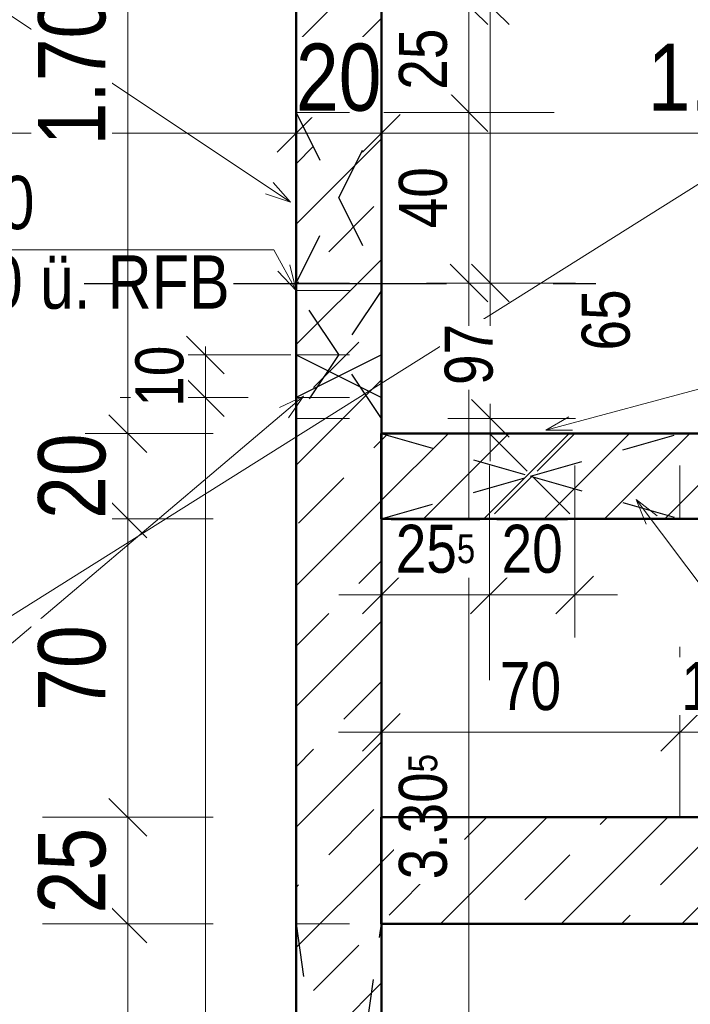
# Model space of a CAD drawing. Header units: millimetres. Extents: x -13 to 146, y -13 to 60.
# Tile 106 of 170: x 43.65 to 45.22, y 22.81 to 25.12. Entities that reach past the tile are written whole.
import ezdxf

# ---------------------------------------------------------------- set-up
doc = ezdxf.new("R2010")
doc.units = ezdxf.units.MM
doc.linetypes.add('DASHDOTX2', pattern=[2, 1, -0.5, 0, -0.5])
doc.linetypes.add('HIDDEN', pattern=[0.375, 0.25, -0.125])
for name, color, linetype, lineweight in [('Achsen', 7, 'Continuous', 20), ('Geschnittene Kanten', 7, 'Continuous', 20), ('Schraffuren', 7, 'Continuous', 20), ('Texte', 7, 'Continuous', 20)]:
    doc.layers.add(name, color=color, linetype=linetype, lineweight=lineweight)
doc.styles.add('Arial Narrow', font='ARIALN.TTF')
doc.dimstyles.new('Arch_Strakon_dimstyle', dxfattribs={"dimtxt": 11.25, "dimasz": 1, "dimexe": 1.25, "dimexo": 0.0625, "dimgap": 1, "dimtad": 0, "dimdec": 5, "dimzin": 12, "dimdsep": 46, "dimtxsty": 'Arial Narrow', "dimblk": 'Arrowhead_Tick', "dimsah": 1, "dimcen": 0, "dimse1": 1, "dimse2": 1, "dimclrd": 6, "dimclrt": 3, "dimazin": 0, "dimtfac": 1, "dimtdec": 4, "dimtmove": 0, "dimatfit": 3, "dimldrblk": 'NONE', "dimfxl": 1, "dimtvp": 1, "dimtolj": 1, "dimtzin": 0, "dimlwd": 13, "dimarcsym": 2})
pattern_1 = [(45, (0, 0), (-0.14142136, 0.14142136), [0.15, -0.1]), (45, (-0.07071, 0.07071), (-0.14142136, 0.14142136), [])]

# ---------------------------------------------------------------- blocks, each defined once
blk = doc.blocks.new('Arrowhead_Tick')
at = {"color": 0, "linetype": 'Continuous', "lineweight": -2}
for p, q in [((0, 20), (0, -10)), ((-1, 0), (0, 0)), ((10, 0), (0, 0))]:
    blk.add_line(p, q, dxfattribs=at)
at = {"color": 2, "linetype": 'Continuous', "lineweight": 35}
blk.add_line((4.42, 4.42), (-4.42, -4.42), dxfattribs=at)
blk = doc.blocks.new('*D83')
at = {"layer": 'Achsen', "color": 6, "linetype": 'Continuous', "lineweight": 13}
blk.add_line((42.6046, 24.85), (44.2846, 24.85), dxfattribs=at)
at = {"layer": 'Defpoints', "color": 0}
for p in [(44.2946, 25.8481), (44.2946, 24.85), (42.5946, 24.1481)]:
    blk.add_point(p, dxfattribs=at)
at = {"layer": 'Achsen', "color": 6, "lineweight": 13, "xscale": 0.01, "yscale": 0.01, "zscale": 0.01}
blk.add_blockref('Arrowhead_Tick', (44.2946, 24.85), dxfattribs=at)
at = {"layer": 'Achsen', "color": 6, "lineweight": 13, "xscale": 0.01, "yscale": 0.01, "zscale": 0.01, "rotation": 180}
blk.add_blockref('Arrowhead_Tick', (42.5946, 24.85), dxfattribs=at)
at = {"layer": 'Achsen', "color": 2, "lineweight": 35, "insert": (43.4446, 24.9804), "char_height": 0.1575, "attachment_point": 5, "style": 'Arial Narrow', "bg_fill": 3, "box_fill_scale": 1.1, "bg_fill_color": 256, "bg_fill_true_color": 13158600, "bg_fill_transparency": 0}
blk.add_mtext('\\A1;1.70', dxfattribs=at)
blk = doc.blocks.new('_None')
blk = doc.blocks.new('*D84')
at = {"layer": 'Achsen', "color": 6, "linetype": 'Continuous', "lineweight": 13}
blk.add_line((44.3046, 24.85), (44.4844, 24.85), dxfattribs=at)
at = {"layer": 'Defpoints', "color": 0}
for p in [(44.2946, 25.8481), (44.4944, 24.85), (44.4944, 23.2457)]:
    blk.add_point(p, dxfattribs=at)
at = {"layer": 'Achsen', "color": 6, "lineweight": 13, "xscale": 0.01, "yscale": 0.01, "zscale": 0.01}
blk.add_blockref('Arrowhead_Tick', (44.4944, 24.85), dxfattribs=at)
at = {"layer": 'Achsen', "color": 6, "lineweight": 13, "xscale": 0.01, "yscale": 0.01, "zscale": 0.01, "rotation": 180}
blk.add_blockref('Arrowhead_Tick', (44.2946, 24.85), dxfattribs=at)
at = {"layer": 'Achsen', "color": 2, "lineweight": 35, "insert": (44.3945, 24.9804), "char_height": 0.1575, "attachment_point": 5, "style": 'Arial Narrow', "bg_fill": 3, "box_fill_scale": 1.1, "bg_fill_color": 256, "bg_fill_true_color": 13158600, "bg_fill_transparency": 0}
blk.add_mtext('\\A1;20', dxfattribs=at)
blk = doc.blocks.new('*D85')
at = {"layer": 'Achsen', "color": 6, "linetype": 'Continuous', "lineweight": 13}
blk.add_line((44.5044, 24.85), (46.0846, 24.85), dxfattribs=at)
at = {"layer": 'Defpoints', "color": 0}
for p in [(46.0946, 24.85), (46.0946, 24.1481), (44.4944, 23.2457)]:
    blk.add_point(p, dxfattribs=at)
at = {"layer": 'Achsen', "color": 6, "lineweight": 13, "xscale": 0.01, "yscale": 0.01, "zscale": 0.01}
blk.add_blockref('Arrowhead_Tick', (46.0946, 24.85), dxfattribs=at)
at = {"layer": 'Achsen', "color": 6, "lineweight": 13, "xscale": 0.01, "yscale": 0.01, "zscale": 0.01, "rotation": 180}
blk.add_blockref('Arrowhead_Tick', (44.4944, 24.85), dxfattribs=at)
at = {"layer": 'Achsen', "color": 2, "lineweight": 35, "insert": (45.2945, 24.9804), "char_height": 0.1575, "attachment_point": 5, "style": 'Arial Narrow', "bg_fill": 3, "box_fill_scale": 1.1, "bg_fill_color": 256, "bg_fill_true_color": 13158600, "bg_fill_transparency": 0}
blk.add_mtext('\\A1;1.60', dxfattribs=at)
blk = doc.blocks.new('*D95')
at = {"layer": 'Achsen', "color": 6, "linetype": 'Continuous', "lineweight": 13}
blk.add_line((43.9, 20.3581), (43.9, 22.9857), dxfattribs=at)
at = {"layer": 'Defpoints', "color": 0}
for p in [(43.9, 22.9957), (44.4944, 22.9957), (44.4946, 20.3481)]:
    blk.add_point(p, dxfattribs=at)
at = {"layer": 'Achsen', "color": 6, "lineweight": 13, "xscale": 0.01, "yscale": 0.01, "zscale": 0.01}
for p, rotation in [((43.9, 22.9957), 90), ((43.9, 20.3481), 270)]:
    blk.add_blockref('Arrowhead_Tick', p, dxfattribs=dict(at, rotation=rotation))
at = {"layer": 'Achsen', "color": 2, "lineweight": 35, "insert": (43.7696, 21.6719), "char_height": 0.1575, "attachment_point": 5, "rotation": 90, "style": 'Arial Narrow', "bg_fill": 3, "box_fill_scale": 1.1, "bg_fill_color": 256, "bg_fill_true_color": 13158600, "bg_fill_transparency": 0}
blk.add_mtext('\\A1;2.65', dxfattribs=at)
blk = doc.blocks.new('*D96')
at = {"layer": 'Achsen', "color": 6, "linetype": 'Continuous', "lineweight": 13}
blk.add_line((43.9, 23.0057), (43.9, 23.2357), dxfattribs=at)
at = {"layer": 'Defpoints', "color": 0}
for p in [(43.9, 23.2457), (44.4944, 23.2457), (44.4944, 22.9957)]:
    blk.add_point(p, dxfattribs=at)
at = {"layer": 'Achsen', "color": 6, "lineweight": 13, "xscale": 0.01, "yscale": 0.01, "zscale": 0.01}
for p, rotation in [((43.9, 23.2457), 90), ((43.9, 22.9957), 270)]:
    blk.add_blockref('Arrowhead_Tick', p, dxfattribs=dict(at, rotation=rotation))
at = {"layer": 'Achsen', "color": 2, "lineweight": 35, "insert": (43.7696, 23.1207), "char_height": 0.1575, "attachment_point": 5, "rotation": 90, "style": 'Arial Narrow', "bg_fill": 3, "box_fill_scale": 1.1, "bg_fill_color": 256, "bg_fill_true_color": 13158600, "bg_fill_transparency": 0}
blk.add_mtext('\\A1;25', dxfattribs=at)
blk = doc.blocks.new('*D97')
at = {"layer": 'Achsen', "color": 6, "linetype": 'Continuous', "lineweight": 13}
blk.add_line((43.9, 23.2557), (43.9, 23.9357), dxfattribs=at)
at = {"layer": 'Defpoints', "color": 0}
for p in [(43.9, 23.9457), (44.4944, 23.9457), (44.4944, 23.2457)]:
    blk.add_point(p, dxfattribs=at)
at = {"layer": 'Achsen', "color": 6, "lineweight": 13, "xscale": 0.01, "yscale": 0.01, "zscale": 0.01}
for p, rotation in [((43.9, 23.9457), 90), ((43.9, 23.2457), 270)]:
    blk.add_blockref('Arrowhead_Tick', p, dxfattribs=dict(at, rotation=rotation))
at = {"layer": 'Achsen', "color": 2, "lineweight": 35, "insert": (43.7696, 23.5957), "char_height": 0.1575, "attachment_point": 5, "rotation": 90, "style": 'Arial Narrow', "bg_fill": 3, "box_fill_scale": 1.1, "bg_fill_color": 256, "bg_fill_true_color": 13158600, "bg_fill_transparency": 0}
blk.add_mtext('\\A1;70', dxfattribs=at)
blk = doc.blocks.new('*D98')
at = {"layer": 'Achsen', "color": 6, "linetype": 'Continuous', "lineweight": 13}
blk.add_line((43.9, 23.9557), (43.9, 24.1357), dxfattribs=at)
at = {"layer": 'Defpoints', "color": 0}
for p in [(43.9, 24.1457), (44.4944, 24.1457), (44.4944, 23.9457)]:
    blk.add_point(p, dxfattribs=at)
at = {"layer": 'Achsen', "color": 6, "lineweight": 13, "xscale": 0.01, "yscale": 0.01, "zscale": 0.01}
for p, rotation in [((43.9, 24.1457), 90), ((43.9, 23.9457), 270)]:
    blk.add_blockref('Arrowhead_Tick', p, dxfattribs=dict(at, rotation=rotation))
at = {"layer": 'Achsen', "color": 2, "lineweight": 35, "insert": (43.7696, 24.0457), "char_height": 0.1575, "attachment_point": 5, "rotation": 90, "style": 'Arial Narrow', "bg_fill": 3, "box_fill_scale": 1.1, "bg_fill_color": 256, "bg_fill_true_color": 13158600, "bg_fill_transparency": 0}
blk.add_mtext('\\A1;20', dxfattribs=at)
blk = doc.blocks.new('*D99')
at = {"layer": 'Achsen', "color": 6, "linetype": 'Continuous', "lineweight": 13}
blk.add_line((43.9, 24.1557), (43.9, 25.8381), dxfattribs=at)
at = {"layer": 'Defpoints', "color": 0}
for p in [(43.9, 25.8481), (44.2946, 25.8481), (44.4944, 24.1457)]:
    blk.add_point(p, dxfattribs=at)
at = {"layer": 'Achsen', "color": 6, "lineweight": 13, "xscale": 0.01, "yscale": 0.01, "zscale": 0.01}
for p, rotation in [((43.9, 25.8481), 90), ((43.9, 24.1457), 270)]:
    blk.add_blockref('Arrowhead_Tick', p, dxfattribs=dict(at, rotation=rotation))
at = {"layer": 'Achsen', "color": 2, "lineweight": 35, "insert": (43.7696, 24.9969), "char_height": 0.1575, "attachment_point": 5, "rotation": 90, "style": 'Arial Narrow', "bg_fill": 3, "box_fill_scale": 1.1, "bg_fill_color": 256, "bg_fill_true_color": 13158600, "bg_fill_transparency": 0}
blk.add_mtext('\\A1;1.70', dxfattribs=at)
blk = doc.blocks.new('*D573')
at = {"color": 6, "linetype": 'Continuous', "lineweight": 13}
blk.add_line((44.7, 21.6057), (44.7, 24.8887), dxfattribs=at)
at = {"layer": 'Defpoints', "color": 0}
for p in [(44.4946, 24.8987), (44.7, 24.8987), (44.4946, 21.5957)]:
    blk.add_point(p, dxfattribs=at)
at = {"color": 6, "lineweight": 13, "xscale": 0.01, "yscale": 0.01, "zscale": 0.01}
for p, rotation in [((44.7, 24.8987), 90), ((44.7, 21.5957), 270)]:
    blk.add_blockref('Arrowhead_Tick', p, dxfattribs=dict(at, rotation=rotation))
at = {"color": 3, "lineweight": 35, "insert": (44.5926, 23.2472), "char_height": 0.1125, "attachment_point": 5, "rotation": 90, "style": 'Arial Narrow', "bg_fill": 3, "box_fill_scale": 1.1, "bg_fill_color": 256, "bg_fill_true_color": 13158600, "bg_fill_transparency": 0}
blk.add_mtext('\\A1;3.30{\\A1;\\H.6x;\\S5;}', dxfattribs=at)
blk = doc.blocks.new('*D579')
at = {"color": 6, "linetype": 'Continuous', "lineweight": 13}
blk.add_line((43.5, 25.1589), (43.5, 25.8381), dxfattribs=at)
at = {"layer": 'Defpoints', "color": 0}
for p in [(43.5, 25.8481), (44.2946, 25.8481), (44.2946, 25.1489)]:
    blk.add_point(p, dxfattribs=at)
at = {"color": 6, "lineweight": 13, "xscale": 0.01, "yscale": 0.01, "zscale": 0.01}
for p, rotation in [((43.5, 25.8481), 90), ((43.5, 25.1489), 270)]:
    blk.add_blockref('Arrowhead_Tick', p, dxfattribs=dict(at, rotation=rotation))
at = {"color": 2, "lineweight": 35, "insert": (43.3696, 25.4985), "char_height": 0.1575, "attachment_point": 5, "rotation": 90, "style": 'Arial Narrow', "bg_fill": 3, "box_fill_scale": 1.1, "bg_fill_color": 256, "bg_fill_true_color": 13158600, "bg_fill_transparency": 0}
blk.add_mtext('\\A1;70', dxfattribs=at)
blk = doc.blocks.new('*D600')
at = {"color": 6, "linetype": 'Continuous', "lineweight": 13}
blk.add_line((44.5044, 23.4451), (45.1844, 23.4451), dxfattribs=at)
at = {"layer": 'Defpoints', "color": 0}
for p in [(44.4944, 23.9457), (45.1944, 23.9457), (45.1944, 23.4451)]:
    blk.add_point(p, dxfattribs=at)
at = {"color": 6, "lineweight": 13, "xscale": 0.01, "yscale": 0.01, "zscale": 0.01}
blk.add_blockref('Arrowhead_Tick', (45.1944, 23.4451), dxfattribs=at)
at = {"color": 6, "lineweight": 13, "xscale": 0.01, "yscale": 0.01, "zscale": 0.01, "rotation": 180}
blk.add_blockref('Arrowhead_Tick', (44.4944, 23.4451), dxfattribs=at)
at = {"color": 3, "lineweight": 35, "insert": (44.8444, 23.5526), "char_height": 0.1125, "attachment_point": 5, "style": 'Arial Narrow', "bg_fill": 3, "box_fill_scale": 1.1, "bg_fill_color": 256, "bg_fill_true_color": 13158600, "bg_fill_transparency": 0}
blk.add_mtext('\\A1;70', dxfattribs=at)
blk = doc.blocks.new('*D601')
at = {"color": 6, "linetype": 'Continuous', "lineweight": 13}
blk.add_line((44.5046, 23.7673), (44.7381, 23.7673), dxfattribs=at)
at = {"layer": 'Defpoints', "color": 0}
for p in [(44.4946, 24.3302), (44.7481, 24.1457), (44.7481, 23.7673)]:
    blk.add_point(p, dxfattribs=at)
at = {"color": 6, "lineweight": 13, "xscale": 0.01, "yscale": 0.01, "zscale": 0.01}
blk.add_blockref('Arrowhead_Tick', (44.7481, 23.7673), dxfattribs=at)
at = {"color": 6, "lineweight": 13, "xscale": 0.01, "yscale": 0.01, "zscale": 0.01, "rotation": 180}
blk.add_blockref('Arrowhead_Tick', (44.4946, 23.7673), dxfattribs=at)
at = {"color": 3, "lineweight": 35, "insert": (44.6214, 23.8747), "char_height": 0.1125, "attachment_point": 5, "style": 'Arial Narrow', "bg_fill": 3, "box_fill_scale": 1.1, "bg_fill_color": 256, "bg_fill_true_color": 13158600, "bg_fill_transparency": 0}
blk.add_mtext('\\A1;25{\\A1;\\H.6x;\\S5;}', dxfattribs=at)
blk = doc.blocks.new('*D602')
at = {"color": 6, "linetype": 'Continuous', "lineweight": 13}
blk.add_line((44.7581, 23.7673), (44.9381, 23.7673), dxfattribs=at)
at = {"layer": 'Defpoints', "color": 0}
for p in [(44.7481, 24.1457), (44.9481, 24.1457), (44.9481, 23.7673)]:
    blk.add_point(p, dxfattribs=at)
at = {"color": 6, "lineweight": 13, "xscale": 0.01, "yscale": 0.01, "zscale": 0.01}
blk.add_blockref('Arrowhead_Tick', (44.9481, 23.7673), dxfattribs=at)
at = {"color": 6, "lineweight": 13, "xscale": 0.01, "yscale": 0.01, "zscale": 0.01, "rotation": 180}
blk.add_blockref('Arrowhead_Tick', (44.7481, 23.7673), dxfattribs=at)
at = {"color": 3, "lineweight": 35, "insert": (44.8481, 23.8747), "char_height": 0.1125, "attachment_point": 5, "style": 'Arial Narrow', "bg_fill": 3, "box_fill_scale": 1.1, "bg_fill_color": 256, "bg_fill_true_color": 13158600, "bg_fill_transparency": 0}
blk.add_mtext('\\A1;20', dxfattribs=at)
blk = doc.blocks.new('*D606')
at = {"color": 6, "linetype": 'Continuous', "lineweight": 13}
for p, q in [((44.75, 25.1389), (44.75, 24.4473)), ((44.75, 24.1912), (44.75, 24.2151))]:
    blk.add_line(p, q, dxfattribs=at)
at = {"layer": 'Defpoints', "color": 0}
for p in [(44.4946, 25.1489), (44.75, 25.1489), (44.4944, 24.1812)]:
    blk.add_point(p, dxfattribs=at)
at = {"color": 6, "lineweight": 13, "xscale": 0.01, "yscale": 0.01, "zscale": 0.01}
for p, rotation in [((44.75, 25.1489), 90), ((44.75, 24.1812), 270)]:
    blk.add_blockref('Arrowhead_Tick', p, dxfattribs=dict(at, rotation=rotation))
at = {"color": 3, "lineweight": 35, "insert": (44.7, 24.3312), "char_height": 0.1125, "attachment_point": 5, "rotation": 90, "style": 'Arial Narrow', "bg_fill": 3, "box_fill_scale": 1.1, "bg_fill_color": 256, "bg_fill_true_color": 13158600, "bg_fill_transparency": 0}
blk.add_mtext('\\A1;97', dxfattribs=at)
blk = doc.blocks.new('*D607')
at = {"color": 6, "linetype": 'Continuous', "lineweight": 13}
blk.add_line((44.75, 24.5087), (44.75, 25.1389), dxfattribs=at)
at = {"layer": 'Defpoints', "color": 0}
for p in [(44.4946, 25.1489), (44.75, 25.1489), (44.4946, 24.4987)]:
    blk.add_point(p, dxfattribs=at)
at = {"color": 6, "lineweight": 13, "xscale": 0.01, "yscale": 0.01, "zscale": 0.01}
for p, rotation in [((44.75, 25.1489), 90), ((44.75, 24.4987), 270)]:
    blk.add_blockref('Arrowhead_Tick', p, dxfattribs=dict(at, rotation=rotation))
at = {"color": 3, "lineweight": 35, "insert": (45.0213, 24.412), "char_height": 0.1125, "attachment_point": 5, "rotation": 90, "style": 'Arial Narrow', "bg_fill": 3, "box_fill_scale": 1.1, "bg_fill_color": 256, "bg_fill_true_color": 13158600, "bg_fill_transparency": 0}
blk.add_mtext('\\A1;65', dxfattribs=at)
blk = doc.blocks.new('*D608')
at = {"color": 6, "linetype": 'Continuous', "lineweight": 13}
blk.add_line((44.7, 24.5087), (44.7, 24.8887), dxfattribs=at)
at = {"layer": 'Defpoints', "color": 0}
for p in [(44.2946, 24.8987), (44.7, 24.8987), (44.4946, 24.4987)]:
    blk.add_point(p, dxfattribs=at)
at = {"color": 6, "lineweight": 13, "xscale": 0.01, "yscale": 0.01, "zscale": 0.01}
for p, rotation in [((44.7, 24.8987), 90), ((44.7, 24.4987), 270)]:
    blk.add_blockref('Arrowhead_Tick', p, dxfattribs=dict(at, rotation=rotation))
at = {"color": 3, "lineweight": 35, "insert": (44.5926, 24.6987), "char_height": 0.1125, "attachment_point": 5, "rotation": 90, "style": 'Arial Narrow', "bg_fill": 3, "box_fill_scale": 1.1, "bg_fill_color": 256, "bg_fill_true_color": 13158600, "bg_fill_transparency": 0}
blk.add_mtext('\\A1;40', dxfattribs=at)
blk = doc.blocks.new('*D609')
at = {"color": 6, "linetype": 'Continuous', "lineweight": 13}
blk.add_line((44.7, 24.9087), (44.7, 25.1389), dxfattribs=at)
at = {"layer": 'Defpoints', "color": 0}
for p in [(44.2946, 25.1489), (44.7, 25.1489), (44.2946, 24.8987)]:
    blk.add_point(p, dxfattribs=at)
at = {"color": 6, "lineweight": 13, "xscale": 0.01, "yscale": 0.01, "zscale": 0.01}
for p, rotation in [((44.7, 25.1489), 90), ((44.7, 24.8987), 270)]:
    blk.add_blockref('Arrowhead_Tick', p, dxfattribs=dict(at, rotation=rotation))
at = {"color": 3, "lineweight": 35, "insert": (44.5926, 25.0238), "char_height": 0.1125, "attachment_point": 5, "rotation": 90, "style": 'Arial Narrow', "bg_fill": 3, "box_fill_scale": 1.1, "bg_fill_color": 256, "bg_fill_true_color": 13158600, "bg_fill_transparency": 0}
blk.add_mtext('\\A1;25', dxfattribs=at)
blk = doc.blocks.new('*D610')
at = {"color": 6, "linetype": 'Continuous', "lineweight": 13}
blk.add_line((44.0821, 20.3581), (44.0821, 24.2202), dxfattribs=at)
at = {"layer": 'Defpoints', "color": 0}
for p in [(44.0821, 24.2302), (44.2946, 24.2302), (44.2946, 20.3481)]:
    blk.add_point(p, dxfattribs=at)
at = {"color": 6, "lineweight": 13, "xscale": 0.01, "yscale": 0.01, "zscale": 0.01}
for p, rotation in [((44.0821, 24.2302), 90), ((44.0821, 20.3481), 270)]:
    blk.add_blockref('Arrowhead_Tick', p, dxfattribs=dict(at, rotation=rotation))
at = {"color": 3, "lineweight": 35, "insert": (43.9747, 22.2892), "char_height": 0.1125, "attachment_point": 5, "rotation": 90, "style": 'Arial Narrow', "bg_fill": 3, "box_fill_scale": 1.1, "bg_fill_color": 256, "bg_fill_true_color": 13158600, "bg_fill_transparency": 0}
blk.add_mtext('\\A1;3.88', dxfattribs=at)
blk = doc.blocks.new('*D611')
at = {"color": 6, "linetype": 'Continuous', "lineweight": 13}
for p, q in [((44.0821, 24.3402), (44.0821, 24.3502)), ((44.0821, 24.2302), (44.0821, 24.3302)), ((44.0821, 24.2202), (44.0821, 24.2102))]:
    blk.add_line(p, q, dxfattribs=at)
at = {"layer": 'Defpoints', "color": 0}
for p in [(44.0821, 24.3302), (44.2946, 24.3302), (44.2946, 24.2302)]:
    blk.add_point(p, dxfattribs=at)
at = {"color": 6, "lineweight": 13, "xscale": 0.01, "yscale": 0.01, "zscale": 0.01}
for p, rotation in [((44.0821, 24.3302), 270), ((44.0821, 24.2302), 90)]:
    blk.add_blockref('Arrowhead_Tick', p, dxfattribs=dict(at, rotation=rotation))
at = {"color": 3, "lineweight": 35, "insert": (43.9747, 24.2802), "char_height": 0.1125, "attachment_point": 5, "rotation": 90, "style": 'Arial Narrow', "bg_fill": 3, "box_fill_scale": 1.1, "bg_fill_color": 256, "bg_fill_true_color": 13158600, "bg_fill_transparency": 0}
blk.add_mtext('\\A1;10', dxfattribs=at)
blk = doc.blocks.new('*D738')
at = {"color": 6, "linetype": 'Continuous', "lineweight": 13}
blk.add_line((45.2044, 23.4451), (45.3343, 23.4451), dxfattribs=at)
at = {"layer": 'Defpoints', "color": 0}
for p in [(45.1944, 23.9457), (45.3443, 23.9457), (45.3443, 23.4451)]:
    blk.add_point(p, dxfattribs=at)
at = {"color": 6, "lineweight": 13, "xscale": 0.01, "yscale": 0.01, "zscale": 0.01}
blk.add_blockref('Arrowhead_Tick', (45.3443, 23.4451), dxfattribs=at)
at = {"color": 6, "lineweight": 13, "xscale": 0.01, "yscale": 0.01, "zscale": 0.01, "rotation": 180}
blk.add_blockref('Arrowhead_Tick', (45.1944, 23.4451), dxfattribs=at)
at = {"color": 3, "lineweight": 35, "insert": (45.2694, 23.5526), "char_height": 0.1125, "attachment_point": 5, "style": 'Arial Narrow', "bg_fill": 3, "box_fill_scale": 1.1, "bg_fill_color": 256, "bg_fill_true_color": 13158600, "bg_fill_transparency": 0}
blk.add_mtext('\\A1;15', dxfattribs=at)

msp = doc.modelspace()

# ---------------------------------------------------------------- hatches: boundary and pattern name
at = {"layer": 'Schraffuren', "lineweight": 13}
h = msp.add_hatch(dxfattribs=at)
h.set_pattern_fill('bB', color=6, scale=0.01, angle=45, style=0, pattern_type=2)
h.set_pattern_definition(pattern_1)
h.paths.add_polyline_path([(44.494627, 25.848114), (44.494627, 20.34809), (44.294627, 20.34809), (44.294627, 25.848114)])
h = msp.add_hatch(dxfattribs=at)
h.set_pattern_fill('Mau', color=6, scale=0.01, angle=45, style=0, pattern_type=2)
h.set_pattern_definition([(45, (0, 0), (-0.07071068, 0.07071068), [])])
h.paths.add_polyline_path([(46.094347, 24.145721), (46.094347, 23.945721), (44.494444, 23.945721), (44.494444, 24.145721)])
h = msp.add_hatch(dxfattribs=at)
h.set_pattern_fill('bB', color=6, scale=0.01, angle=45, style=0, pattern_type=2)
h.set_pattern_definition(pattern_1)
h.paths.add_polyline_path([(46.094347, 23.245721), (46.094347, 22.995721), (44.494444, 22.995721), (44.494444, 23.245721)])

# ---------------------------------------------------------------- linework, layer by layer
at = {"color": 5, "linetype": 'Continuous', "lineweight": 18}
for p, q in [((37.864608, 20.09809), (47.334982, 26.048114)), ((43.065428, 25.498898), (44.281512, 24.688098)), ((47.566979, 24.874641), (44.880538, 24.153998)), ((44.240509, 24.734758), (44.281512, 24.688098)), ((44.281512, 24.688098), (44.222672, 24.708005)), ((42.978554, 24.576453), (44.242662, 24.576453)), ((44.242662, 24.576453), (44.294627, 24.481244)), ((44.294627, 24.481244), (44.25177, 24.526208)), ((44.279994, 24.541612), (44.294627, 24.481244)), ((43.455118, 23.507353), (44.31177, 24.233346)), ((44.255602, 24.20682), (44.31177, 24.233346)), ((44.31177, 24.233346), (44.276391, 24.18229)), ((44.880538, 24.153998), (44.934323, 24.185072)), ((44.942654, 24.154016), (44.880538, 24.153998)), ((46.393327, 22.260717), (45.09209, 23.990769)), ((45.115307, 23.933155), (45.09209, 23.990769)), ((45.09209, 23.990769), (45.141004, 23.952482))]:
    msp.add_line(p, q, dxfattribs=at)
at = {"layer": 'Achsen', "color": 3, "linetype": 'DASHDOTX2', "lineweight": 25, "ltscale": 0.5}
msp.add_line((3.447631, 24.49799), (49.122527, 24.49799), dxfattribs=at)
at = {"layer": 'Texte', "color": 9, "linetype": 'Continuous', "lineweight": 0}
msp.add_circle((44.494444, 24.181244), 0.00111, dxfattribs=at)

# ---------------------------------------------------------------- next in the draw order: dimensions: what is measured, and where the dimension line sits
at = {"layer": 'Achsen', "lineweight": 35}
dim = msp.add_linear_dim(base=(44.294627, 24.85), p1=(42.594627, 24.148092), p2=(44.294627, 25.848114), text='1.70', dimstyle='Arch_Strakon_dimstyle', override={"dimscale": 0.01, "dimtxt": 15.75, "dimasz": 1, "dimgap": 5, "dimtad": 1, "dimjust": 0, "dimtih": 0, "dimtoh": 0, "dimdec": 5, "dimdsep": 46, "dimtxsty": 'Arial Narrow', "dimclrd": 6, "dimclrt": 2, "dimtix": 1, "dimtofl": 255, "dimtmove": 0, "dimatfit": 2, "dimfxl": 0, "dimfxlon": 0, "dimtvp": 31.746032, "dimtfill": 1, "dimtfillclr": 7, "dimlwd": 13}, dxfattribs=at)
dim.commit()
dim.dimension.update_dxf_attribs({"geometry": '*D83', "text_midpoint": (43.444627, 24.85), "dimtype": 160})
dim = msp.add_linear_dim(base=(43.9, 22.995721), p1=(44.494627, 20.34809), p2=(44.494444, 22.995721), angle=90, text='2.65', dimstyle='Arch_Strakon_dimstyle', override={"dimscale": 0.01, "dimtxt": 15.75, "dimasz": 1, "dimgap": 5, "dimtad": 1, "dimjust": 0, "dimtih": 0, "dimtoh": 0, "dimdec": 5, "dimdsep": 46, "dimtxsty": 'Arial Narrow', "dimclrd": 6, "dimclrt": 2, "dimtix": 1, "dimtofl": 255, "dimtmove": 0, "dimatfit": 2, "dimfxl": 0, "dimfxlon": 0, "dimtvp": 31.746032, "dimtfill": 1, "dimtfillclr": 7, "dimlwd": 13}, dxfattribs=at)
dim.commit()
dim.dimension.update_dxf_attribs({"geometry": '*D95', "text_midpoint": (43.9, 21.671905), "dimtype": 160})

# ---------------------------------------------------------------- next in the draw order: dimensions: what is measured, and where the dimension line sits
dim = msp.add_linear_dim(base=(44.494444, 24.85), p1=(44.294627, 25.848114), p2=(44.494444, 23.245721), text='20', dimstyle='Arch_Strakon_dimstyle', override={"dimscale": 0.01, "dimtxt": 15.75, "dimasz": 1, "dimgap": 5, "dimtad": 1, "dimjust": 0, "dimtih": 0, "dimtoh": 0, "dimdec": 5, "dimdsep": 46, "dimtxsty": 'Arial Narrow', "dimclrd": 6, "dimclrt": 2, "dimtix": 1, "dimtofl": 255, "dimtmove": 0, "dimatfit": 2, "dimfxl": 0, "dimfxlon": 0, "dimtvp": 31.746032, "dimtfill": 1, "dimtfillclr": 7, "dimlwd": 13}, dxfattribs=at)
dim.commit()
dim.dimension.update_dxf_attribs({"geometry": '*D84', "text_midpoint": (44.394536, 24.85), "dimtype": 160})

# ---------------------------------------------------------------- next in the draw order: dimensions: what is measured, and where the dimension line sits
dim = msp.add_linear_dim(base=(46.094627, 24.85), p1=(44.494444, 23.245721), p2=(46.094627, 24.148114), text='1.60', dimstyle='Arch_Strakon_dimstyle', override={"dimscale": 0.01, "dimtxt": 15.75, "dimasz": 1, "dimgap": 5, "dimtad": 1, "dimjust": 0, "dimtih": 0, "dimtoh": 0, "dimdec": 5, "dimdsep": 46, "dimtxsty": 'Arial Narrow', "dimclrd": 6, "dimclrt": 2, "dimtix": 1, "dimtofl": 255, "dimtmove": 0, "dimatfit": 2, "dimfxl": 0, "dimfxlon": 0, "dimtvp": 31.746032, "dimtfill": 1, "dimtfillclr": 7, "dimlwd": 13}, dxfattribs=at)
dim.commit()
dim.dimension.update_dxf_attribs({"geometry": '*D85', "text_midpoint": (45.294536, 24.85), "dimtype": 160})

# ---------------------------------------------------------------- next in the draw order: dimensions: what is measured, and where the dimension line sits
dim = msp.add_linear_dim(base=(43.9, 23.245721), p1=(44.494444, 22.995721), p2=(44.494444, 23.245721), angle=90, text='25', dimstyle='Arch_Strakon_dimstyle', override={"dimscale": 0.01, "dimtxt": 15.75, "dimasz": 1, "dimgap": 5, "dimtad": 1, "dimjust": 0, "dimtih": 0, "dimtoh": 0, "dimdec": 5, "dimdsep": 46, "dimtxsty": 'Arial Narrow', "dimclrd": 6, "dimclrt": 2, "dimtix": 1, "dimtofl": 255, "dimtmove": 0, "dimatfit": 2, "dimfxl": 0, "dimfxlon": 0, "dimtvp": 31.746032, "dimtfill": 1, "dimtfillclr": 7, "dimlwd": 13}, dxfattribs=at)
dim.commit()
dim.dimension.update_dxf_attribs({"geometry": '*D96', "text_midpoint": (43.9, 23.120721), "dimtype": 160})

# ---------------------------------------------------------------- next in the draw order: dimensions: what is measured, and where the dimension line sits
dim = msp.add_linear_dim(base=(43.9, 23.945721), p1=(44.494444, 23.245721), p2=(44.494444, 23.945721), angle=90, text='70', dimstyle='Arch_Strakon_dimstyle', override={"dimscale": 0.01, "dimtxt": 15.75, "dimasz": 1, "dimgap": 5, "dimtad": 1, "dimjust": 0, "dimtih": 0, "dimtoh": 0, "dimdec": 5, "dimdsep": 46, "dimtxsty": 'Arial Narrow', "dimclrd": 6, "dimclrt": 2, "dimtix": 1, "dimtofl": 255, "dimtmove": 0, "dimatfit": 2, "dimfxl": 0, "dimfxlon": 0, "dimtvp": 31.746032, "dimtfill": 1, "dimtfillclr": 7, "dimlwd": 13}, dxfattribs=at)
dim.commit()
dim.dimension.update_dxf_attribs({"geometry": '*D97', "text_midpoint": (43.9, 23.595721), "dimtype": 160})

# ---------------------------------------------------------------- next in the draw order: dimensions: what is measured, and where the dimension line sits
dim = msp.add_linear_dim(base=(43.9, 24.145721), p1=(44.494444, 23.945721), p2=(44.494444, 24.145721), angle=90, text='20', dimstyle='Arch_Strakon_dimstyle', override={"dimscale": 0.01, "dimtxt": 15.75, "dimasz": 1, "dimgap": 5, "dimtad": 1, "dimjust": 0, "dimtih": 0, "dimtoh": 0, "dimdec": 5, "dimdsep": 46, "dimtxsty": 'Arial Narrow', "dimclrd": 6, "dimclrt": 2, "dimtix": 1, "dimtofl": 255, "dimtmove": 0, "dimatfit": 2, "dimfxl": 0, "dimfxlon": 0, "dimtvp": 31.746032, "dimtfill": 1, "dimtfillclr": 7, "dimlwd": 13}, dxfattribs=at)
dim.commit()
dim.dimension.update_dxf_attribs({"geometry": '*D98', "text_midpoint": (43.9, 24.045721), "dimtype": 160})

# ---------------------------------------------------------------- next in the draw order: dimensions: what is measured, and where the dimension line sits
dim = msp.add_linear_dim(base=(43.9, 25.848114), p1=(44.494444, 24.145721), p2=(44.294627, 25.848114), angle=90, text='1.70', dimstyle='Arch_Strakon_dimstyle', override={"dimscale": 0.01, "dimtxt": 15.75, "dimasz": 1, "dimgap": 5, "dimtad": 1, "dimjust": 0, "dimtih": 0, "dimtoh": 0, "dimdec": 5, "dimdsep": 46, "dimtxsty": 'Arial Narrow', "dimclrd": 6, "dimclrt": 2, "dimtix": 1, "dimtofl": 255, "dimtmove": 0, "dimatfit": 2, "dimfxl": 0, "dimfxlon": 0, "dimtvp": 31.746032, "dimtfill": 1, "dimtfillclr": 7, "dimlwd": 13}, dxfattribs=at)
dim.commit()
dim.dimension.update_dxf_attribs({"geometry": '*D99', "text_midpoint": (43.9, 24.996917), "dimtype": 160})

# ---------------------------------------------------------------- next in the draw order: texts
at = {"layer": 'Texte', "color": 3, "lineweight": 25, "style": 'Arial Narrow'}
for s, p in [('WD 30x10', (43.012792, 24.625064)), ('UK = 5.20 ü. RFB', (43.012792, 24.438575))]:
    msp.add_text(s, height=0.125, dxfattribs=at).set_placement(p)

# ---------------------------------------------------------------- next in the draw order: dimensions: what is measured, and where the dimension line sits
at = {"lineweight": 35}
for base, p1, p2, text, override, picture, middle in [((43.5, 25.848114), (44.294627, 25.148946), (44.294627, 25.848114), '70', {"dimscale": 0.01, "dimtxt": 15.75, "dimasz": 1, "dimgap": 5, "dimtad": 1, "dimjust": 0, "dimtih": 0, "dimtoh": 0, "dimdec": 5, "dimdsep": 46, "dimtxsty": 'Arial Narrow', "dimclrd": 6, "dimclrt": 2, "dimtix": 1, "dimtofl": 255, "dimtmove": 0, "dimatfit": 2, "dimfxl": 0, "dimfxlon": 0, "dimtvp": 31.746032, "dimtfill": 1, "dimtfillclr": 7, "dimlwd": 13}, '*D579', (43.5, 25.49853)), ((44.7, 24.898694), (44.494627, 21.595721), (44.494627, 24.898694), '3.30{\\A1;\\H.6x;\\S5;}', {"dimscale": 0.01, "dimtxt": 11.25, "dimasz": 1, "dimgap": 5, "dimtad": 1, "dimjust": 0, "dimtih": 0, "dimtoh": 0, "dimdec": 5, "dimdsep": 46, "dimtxsty": 'Arial Narrow', "dimclrd": 6, "dimclrt": 3, "dimtix": 1, "dimtofl": 255, "dimtmove": 0, "dimatfit": 2, "dimfxl": 0, "dimfxlon": 0, "dimtvp": 44.444444, "dimtfill": 1, "dimtfillclr": 7, "dimlwd": 13}, '*D573', (44.7, 23.247207)), ((44.082145, 24.230244), (44.294627, 20.34809), (44.294627, 24.230244), '3.88', {"dimscale": 0.01, "dimtxt": 11.25, "dimasz": 1, "dimgap": 5, "dimtad": 1, "dimjust": 0, "dimtih": 0, "dimtoh": 0, "dimdec": 5, "dimdsep": 46, "dimtxsty": 'Arial Narrow', "dimclrd": 6, "dimclrt": 3, "dimtix": 1, "dimtofl": 255, "dimtmove": 0, "dimatfit": 2, "dimfxl": 0, "dimfxlon": 0, "dimtvp": 44.444444, "dimtfill": 1, "dimtfillclr": 7, "dimlwd": 13}, '*D610', (44.082145, 22.289167))]:
    dim = msp.add_linear_dim(base=base, p1=p1, p2=p2, angle=90, text=text, dimstyle='Arch_Strakon_dimstyle', override=override, dxfattribs=at)
    dim.commit()
    dim.dimension.update_dxf_attribs({"geometry": picture, "text_midpoint": middle, "dimtype": 160})

# ---------------------------------------------------------------- next in the draw order: linework, layer by layer
at = {"color": 6, "linetype": 'HIDDEN', "lineweight": 13, "ltscale": 0.5}
msp.add_line((44.294627, 22.995721), (44.494444, 22.995721), dxfattribs=at)
at = {"color": 4, "linetype": 'Continuous', "lineweight": 50}
msp.add_line((44.494444, 22.995721), (46.094347, 22.995721), dxfattribs=at)
at = {"layer": 'Achsen', "color": 3, "linetype": 'HIDDEN', "lineweight": 25, "ltscale": 0.5}
for p, q in [((44.294627, 22.995721), (44.394627, 22.295721)), ((44.394627, 22.295721), (44.494627, 22.995721))]:
    msp.add_line(p, q, dxfattribs=at)

# ---------------------------------------------------------------- next in the draw order: dimensions: what is measured, and where the dimension line sits
at = {"lineweight": 35}
dim = msp.add_linear_dim(base=(44.082145, 24.330244), p1=(44.294627, 24.230244), p2=(44.294627, 24.330244), angle=90, text='10', dimstyle='Arch_Strakon_dimstyle', override={"dimscale": 0.01, "dimtxt": 11.25, "dimasz": 1, "dimgap": 5, "dimtad": 1, "dimjust": 0, "dimtih": 0, "dimtoh": 0, "dimdec": 5, "dimdsep": 46, "dimtxsty": 'Arial Narrow', "dimclrd": 6, "dimclrt": 3, "dimtix": 1, "dimtofl": 255, "dimtmove": 0, "dimatfit": 2, "dimfxl": 0, "dimfxlon": 0, "dimtvp": 44.444444, "dimtfill": 1, "dimtfillclr": 7, "dimlwd": 13}, dxfattribs=at)
dim.commit()
dim.dimension.update_dxf_attribs({"geometry": '*D611', "text_midpoint": (44.082145, 24.280244), "dimtype": 160})
dim = msp.add_linear_dim(base=(45.194444, 23.445149), p1=(44.494444, 23.945721), p2=(45.194444, 23.945721), text='70', dimstyle='Arch_Strakon_dimstyle', override={"dimscale": 0.01, "dimtxt": 11.25, "dimasz": 1, "dimgap": 5, "dimtad": 1, "dimjust": 0, "dimtih": 0, "dimtoh": 0, "dimdec": 5, "dimdsep": 46, "dimtxsty": 'Arial Narrow', "dimclrd": 6, "dimclrt": 3, "dimtix": 1, "dimtofl": 255, "dimtmove": 0, "dimatfit": 2, "dimfxl": 0, "dimfxlon": 0, "dimtvp": 44.444444, "dimtfill": 1, "dimtfillclr": 7, "dimlwd": 13}, dxfattribs=at)
dim.commit()
dim.dimension.update_dxf_attribs({"geometry": '*D600', "text_midpoint": (44.844444, 23.445149), "dimtype": 160})

# ---------------------------------------------------------------- next in the draw order: linework, layer by layer
at = {"color": 4, "linetype": 'Continuous', "lineweight": 50}
msp.add_line((44.494444, 22.995721), (44.494444, 23.245721), dxfattribs=at)

# ---------------------------------------------------------------- next in the draw order: dimensions: what is measured, and where the dimension line sits
at = {"lineweight": 35}
for base, p1, p2, text, picture, middle in [((44.748145, 23.767253), (44.494627, 24.330244), (44.748145, 24.145721), '25{\\A1;\\H.6x;\\S5;}', '*D601', (44.621386, 23.767253)), ((45.344347, 23.445149), (45.194444, 23.945721), (45.344347, 23.945721), '15', '*D738', (45.269396, 23.445149))]:
    dim = msp.add_linear_dim(base=base, p1=p1, p2=p2, text=text, dimstyle='Arch_Strakon_dimstyle', override={"dimscale": 0.01, "dimtxt": 11.25, "dimasz": 1, "dimgap": 5, "dimtad": 1, "dimjust": 0, "dimtih": 0, "dimtoh": 0, "dimdec": 5, "dimdsep": 46, "dimtxsty": 'Arial Narrow', "dimclrd": 6, "dimclrt": 3, "dimtix": 1, "dimtofl": 255, "dimtmove": 0, "dimatfit": 2, "dimfxl": 0, "dimfxlon": 0, "dimtvp": 44.444444, "dimtfill": 1, "dimtfillclr": 7, "dimlwd": 13}, dxfattribs=at)
    dim.commit()
    dim.dimension.update_dxf_attribs({"geometry": picture, "text_midpoint": middle, "dimtype": 160})

# ---------------------------------------------------------------- next in the draw order: linework, layer by layer
at = {"color": 6, "linetype": 'HIDDEN', "lineweight": 13, "ltscale": 0.5}
msp.add_line((45.194444, 23.945721), (45.194444, 24.145721), dxfattribs=at)
at = {"color": 4, "linetype": 'Continuous', "lineweight": 50}
msp.add_line((44.494444, 23.245721), (46.094347, 23.245721), dxfattribs=at)
at = {"layer": 'Achsen', "color": 3, "linetype": 'HIDDEN', "lineweight": 25, "ltscale": 0.5}
for p, q in [((44.394627, 24.331244), (44.294627, 24.181244)), ((44.294627, 24.330244), (44.394627, 24.280244)), ((44.394627, 24.280244), (44.294627, 24.230244)), ((44.494536, 24.045721), (44.494444, 23.945721)), ((44.494627, 23.945721), (44.494536, 24.045721))]:
    msp.add_line(p, q, dxfattribs=at)

# ---------------------------------------------------------------- next in the draw order: dimensions: what is measured, and where the dimension line sits
at = {"lineweight": 35}
dim = msp.add_linear_dim(base=(44.948145, 23.767253), p1=(44.748145, 24.145721), p2=(44.948145, 24.145721), text='20', dimstyle='Arch_Strakon_dimstyle', override={"dimscale": 0.01, "dimtxt": 11.25, "dimasz": 1, "dimgap": 5, "dimtad": 1, "dimjust": 0, "dimtih": 0, "dimtoh": 0, "dimdec": 5, "dimdsep": 46, "dimtxsty": 'Arial Narrow', "dimclrd": 6, "dimclrt": 3, "dimtix": 1, "dimtofl": 255, "dimtmove": 0, "dimatfit": 2, "dimfxl": 0, "dimfxlon": 0, "dimtvp": 44.444444, "dimtfill": 1, "dimtfillclr": 7, "dimlwd": 13}, dxfattribs=at)
dim.commit()
dim.dimension.update_dxf_attribs({"geometry": '*D602', "text_midpoint": (44.848145, 23.767253), "dimtype": 160})

# ---------------------------------------------------------------- next in the draw order: linework, layer by layer
at = {"layer": 'Achsen', "color": 3, "linetype": 'HIDDEN', "lineweight": 25, "ltscale": 0.5}
for p, q in [((44.494444, 23.945721), (44.844444, 24.045721)), ((44.848145, 24.045721), (44.748145, 23.945721)), ((44.844444, 24.045721), (45.194444, 23.945721)), ((44.848145, 24.045721), (44.948145, 23.945721))]:
    msp.add_line(p, q, dxfattribs=at)
at = {"layer": 'Geschnittene Kanten', "color": 4, "linetype": 'Continuous', "lineweight": 50}
msp.add_line((44.494444, 23.945721), (46.094347, 23.945721), dxfattribs=at)

# ---------------------------------------------------------------- next in the draw order: dimensions: what is measured, and where the dimension line sits
at = {"lineweight": 35}
dim = msp.add_linear_dim(base=(44.75, 25.148946), p1=(44.494444, 24.181244), p2=(44.494627, 25.148946), angle=90, text='97', dimstyle='Arch_Strakon_dimstyle', override={"dimscale": 0.01, "dimtxt": 11.25, "dimasz": 1, "dimgap": 5, "dimtad": 0, "dimjust": 0, "dimtih": 0, "dimtoh": 0, "dimdec": 5, "dimdsep": 46, "dimtxsty": 'Arial Narrow', "dimclrd": 6, "dimclrt": 3, "dimtix": 0, "dimtofl": 255, "dimtmove": 2, "dimatfit": 2, "dimfxl": 0, "dimfxlon": 0, "dimtvp": 44.444444, "dimtfill": 1, "dimtfillclr": 7, "dimlwd": 13}, dxfattribs=at)
dim.commit()
dim.dimension.update_dxf_attribs({"geometry": '*D606', "text_midpoint": (44.7, 24.331244), "dimtype": 160})

# ---------------------------------------------------------------- next in the draw order: linework, layer by layer
at = {"color": 6, "linetype": 'HIDDEN', "lineweight": 13, "ltscale": 0.5}
for p, q in [((44.294627, 24.230244), (44.494627, 24.230244)), ((44.294627, 24.181244), (44.494627, 24.181244)), ((44.748145, 23.945721), (44.748145, 24.145721)), ((44.948145, 23.945721), (44.948145, 24.145721))]:
    msp.add_line(p, q, dxfattribs=at)
at = {"layer": 'Achsen', "color": 3, "linetype": 'HIDDEN', "lineweight": 25, "ltscale": 0.5}
for p, q in [((44.394627, 24.280244), (44.494627, 24.230244)), ((44.494536, 24.045721), (44.494444, 24.145721)), ((44.494444, 24.145721), (44.844444, 24.045721)), ((44.494627, 24.145721), (44.494536, 24.045721)), ((44.748145, 24.145721), (44.848145, 24.045721)), ((44.844444, 24.045721), (45.194444, 24.145721)), ((44.948145, 24.145721), (44.848145, 24.045721))]:
    msp.add_line(p, q, dxfattribs=at)
at = {"layer": 'Geschnittene Kanten', "color": 4, "linetype": 'Continuous', "lineweight": 50}
for p, q in [((44.494444, 24.145721), (46.094347, 24.145721)), ((44.494444, 23.945721), (44.494444, 24.145721))]:
    msp.add_line(p, q, dxfattribs=at)

# ---------------------------------------------------------------- next in the draw order: dimensions: what is measured, and where the dimension line sits
at = {"lineweight": 35}
dim = msp.add_linear_dim(base=(44.75, 25.148946), p1=(44.494627, 24.498694), p2=(44.494627, 25.148946), angle=90, text='65', dimstyle='Arch_Strakon_dimstyle', override={"dimscale": 0.01, "dimtxt": 11.25, "dimasz": 1, "dimgap": 5, "dimtad": 0, "dimjust": 0, "dimtih": 0, "dimtoh": 0, "dimdec": 5, "dimdsep": 46, "dimtxsty": 'Arial Narrow', "dimclrd": 6, "dimclrt": 3, "dimtix": 0, "dimtofl": 255, "dimtmove": 2, "dimatfit": 2, "dimfxl": 0, "dimfxlon": 0, "dimtvp": 44.444444, "dimtfill": 1, "dimtfillclr": 7, "dimlwd": 13}, dxfattribs=at)
dim.commit()
dim.dimension.update_dxf_attribs({"geometry": '*D607', "text_midpoint": (45.021285, 24.411971), "dimtype": 160})

# ---------------------------------------------------------------- next in the draw order: linework, layer by layer
at = {"color": 6, "linetype": 'HIDDEN', "lineweight": 13, "ltscale": 0.5}
msp.add_line((44.294627, 24.330244), (44.494627, 24.330244), dxfattribs=at)
at = {"layer": 'Achsen', "color": 3, "linetype": 'HIDDEN', "lineweight": 25, "ltscale": 0.5}
for p, q in [((44.494627, 24.181244), (44.394627, 24.331244)), ((44.494627, 24.330244), (44.394627, 24.280244))]:
    msp.add_line(p, q, dxfattribs=at)

# ---------------------------------------------------------------- next in the draw order: dimensions: what is measured, and where the dimension line sits
at = {"lineweight": 35}
dim = msp.add_linear_dim(base=(44.7, 24.898694), p1=(44.494627, 24.498694), p2=(44.294627, 24.898694), angle=90, text='40', dimstyle='Arch_Strakon_dimstyle', override={"dimscale": 0.01, "dimtxt": 11.25, "dimasz": 1, "dimgap": 5, "dimtad": 1, "dimjust": 0, "dimtih": 0, "dimtoh": 0, "dimdec": 5, "dimdsep": 46, "dimtxsty": 'Arial Narrow', "dimclrd": 6, "dimclrt": 3, "dimtix": 1, "dimtofl": 255, "dimtmove": 0, "dimatfit": 2, "dimfxl": 0, "dimfxlon": 0, "dimtvp": 44.444444, "dimtfill": 1, "dimtfillclr": 7, "dimlwd": 13}, dxfattribs=at)
dim.commit()
dim.dimension.update_dxf_attribs({"geometry": '*D608', "text_midpoint": (44.7, 24.698694), "dimtype": 160})

# ---------------------------------------------------------------- next in the draw order: linework, layer by layer
at = {"color": 6, "linetype": 'HIDDEN', "lineweight": 13, "ltscale": 0.5}
for p, q in [((44.294627, 24.498694), (44.494627, 24.498694)), ((44.294627, 24.481244), (44.494627, 24.481244))]:
    msp.add_line(p, q, dxfattribs=at)
at = {"layer": 'Achsen', "color": 3, "linetype": 'HIDDEN', "lineweight": 25, "ltscale": 0.5}
for p, q in [((44.294627, 24.498694), (44.394627, 24.698694)), ((44.394627, 24.698694), (44.494627, 24.498694)), ((44.394627, 24.331244), (44.294627, 24.481244)), ((44.494627, 24.481244), (44.394627, 24.331244))]:
    msp.add_line(p, q, dxfattribs=at)

# ---------------------------------------------------------------- next in the draw order: dimensions: what is measured, and where the dimension line sits
at = {"lineweight": 35}
dim = msp.add_linear_dim(base=(44.7, 25.148946), p1=(44.294627, 24.898694), p2=(44.294627, 25.148946), angle=90, text='25', dimstyle='Arch_Strakon_dimstyle', override={"dimscale": 0.01, "dimtxt": 11.25, "dimasz": 1, "dimgap": 5, "dimtad": 1, "dimjust": 0, "dimtih": 0, "dimtoh": 0, "dimdec": 5, "dimdsep": 46, "dimtxsty": 'Arial Narrow', "dimclrd": 6, "dimclrt": 3, "dimtix": 1, "dimtofl": 255, "dimtmove": 0, "dimatfit": 2, "dimfxl": 0, "dimfxlon": 0, "dimtvp": 44.444444, "dimtfill": 1, "dimtfillclr": 7, "dimlwd": 13}, dxfattribs=at)
dim.commit()
dim.dimension.update_dxf_attribs({"geometry": '*D609', "text_midpoint": (44.7, 25.02382), "dimtype": 160})

# ---------------------------------------------------------------- next in the draw order: linework, layer by layer
at = {"color": 4, "linetype": 'Continuous', "lineweight": 50}
for p, q in [((44.294627, 20.34809), (44.294627, 25.848114)), ((44.494627, 20.34809), (44.494627, 25.848114))]:
    msp.add_line(p, q, dxfattribs=at)
at = {"color": 6, "linetype": 'HIDDEN', "lineweight": 13, "ltscale": 0.5}
msp.add_line((44.294627, 24.898694), (44.494627, 24.898694), dxfattribs=at)
at = {"layer": 'Achsen', "color": 3, "linetype": 'HIDDEN', "lineweight": 25, "ltscale": 0.5}
for p, q in [((44.294627, 24.898694), (44.394627, 24.698694)), ((44.394627, 24.698694), (44.494627, 24.898694))]:
    msp.add_line(p, q, dxfattribs=at)

doc.saveas('drawing.dxf')
